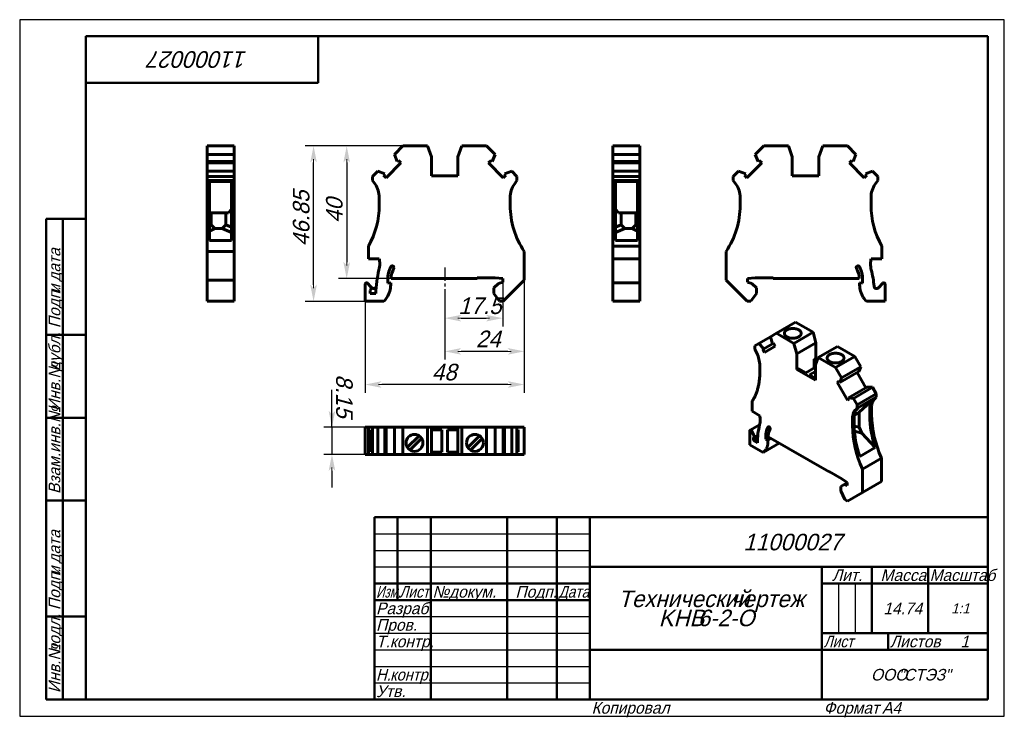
# Model space of a CAD drawing. Header units: millimetres. Extents: x 0 to 297, y 0 to 210.
import ezdxf

# ---------------------------------------------------------------- set-up
doc = ezdxf.new("R2010")
doc.units = ezdxf.units.MM
doc.linetypes.add('CENTER_per1_scale0.127559', pattern=[6.48, 4.05, -0.81, 0.81, -0.81])
doc.styles.add('TextStyle_1', font='T-FLEX Type A.TTF', dxfattribs={"oblique": 15, "height": 5})
doc.styles.add('TextStyle_2', font='T-FLEX Type A.TTF', dxfattribs={"oblique": 15, "height": 3.5})
doc.styles.add('TextStyle_3', font='T-FLEX Type A.TTF', dxfattribs={"width": 0.744064, "oblique": 15, "height": 3.5})
doc.styles.add('TextStyle_4', font='T-FLEX Type A.TTF', dxfattribs={"width": 0.883061, "oblique": 15, "height": 3.5})
doc.styles.add('TextStyle_5', font='T-FLEX Type A.TTF', dxfattribs={"width": 0.94413, "oblique": 15, "height": 3.5})
doc.styles.add('TextStyle_6', font='T-FLEX Type A.TTF', dxfattribs={"width": 0.98844, "oblique": 15, "height": 3.5})
doc.styles.add('TextStyle_7', font='T-FLEX Type A.TTF', dxfattribs={"oblique": 15, "height": 5})
doc.styles.add('TextStyle_8', font='T-FLEX Type A.TTF', dxfattribs={"oblique": 15, "height": 3})
doc.styles.add('TextStyle_9', font='T-FLEX Type A.TTF', dxfattribs={"oblique": 15, "height": 3.5})
doc.dimstyles.new('DIM_ST_1', dxfattribs={"dimtxt": 5, "dimasz": 5, "dimexe": 2.5, "dimexo": 0, "dimtad": 1, "dimrnd": 0.01, "dimdsep": 46, "dimtxsty": 'TextStyle_1', "dimblk": 'Arrow_3_C7_Status', "dimcen": 0.09, "dimclrd": 7, "dimclre": 7, "dimclrt": 7, "dimazin": 0, "dimtfac": 1, "dimtdec": 0, "dimtmove": 0, "dimatfit": 0, "dimldrblk": 'NONE', "dimfxl": 1, "dimtvp": 1, "dimtolj": 1, "dimarcsym": 0})
doc.dimstyles.new('DIM_ST_2', dxfattribs={"dimtxt": 5, "dimasz": 5, "dimexe": 2.5, "dimexo": 0, "dimtad": 1, "dimrnd": 0.01, "dimdsep": 46, "dimtxsty": 'TextStyle_1', "dimblk": 'Arrow_3_C7_Status', "dimcen": 0.09, "dimclrd": 7, "dimclre": 7, "dimclrt": 7, "dimazin": 0, "dimtfac": 1, "dimtdec": 0, "dimtmove": 0, "dimatfit": 0, "dimldrblk": 'NONE', "dimfxl": 1, "dimtvp": 1, "dimtolj": 1, "dimarcsym": 0})

# ---------------------------------------------------------------- blocks, each defined once
blk = doc.blocks.new('Arrow_3_C7_Status')
at = {"color": 7, "linetype": 'Continuous', "lineweight": 0}
blk.add_line((-1, 0), (-0.8, 0), dxfattribs=at)
at = {"color": 7}
blk.add_solid([(-1, -0.2), (0, 0), (-0.8, 0), (-1, 0.2)], dxfattribs=at)
blk = doc.blocks.new('*D5')
at = {"color": 7, "lineweight": -2}
for p, q in [((152.2, 131.48), (152.2, 97.5)), ((104.2, 125.08), (104.2, 97.5)), ((147.2, 100), (109.2, 100))]:
    blk.add_line(p, q, dxfattribs=at)
at = {"layer": 'Defpoints', "color": 0}
for p in [(152.2, 131.48), (104.2, 125.08), (104.2, 100)]:
    blk.add_point(p, dxfattribs=at)
at = {"color": 7, "lineweight": -2, "xscale": 5, "yscale": 5, "zscale": 5, "rotation": 180}
blk.add_blockref('Arrow_3_C7_Status', (104.2, 100), dxfattribs=at)
at = {"color": 7, "lineweight": -2, "xscale": 5, "yscale": 5, "zscale": 5}
blk.add_blockref('Arrow_3_C7_Status', (152.2, 100), dxfattribs=at)
blk = doc.blocks.new('_None')
blk = doc.blocks.new('*D6')
at = {"color": 7, "lineweight": -2}
for p, q in [((115.6, 171.94), (96.14, 171.94)), ((98.64, 166.94), (98.64, 136.93)), ((112.01, 131.93), (96.14, 131.93))]:
    blk.add_line(p, q, dxfattribs=at)
at = {"layer": 'Defpoints', "color": 0}
for p in [(115.6, 171.94), (98.64, 131.93), (112.01, 131.93)]:
    blk.add_point(p, dxfattribs=at)
at = {"color": 7, "lineweight": -2, "xscale": 5, "yscale": 5, "zscale": 5}
for p, rotation in [((98.64, 171.94), 90), ((98.64, 131.93), 270)]:
    blk.add_blockref('Arrow_3_C7_Status', p, dxfattribs=dict(at, rotation=rotation))
blk = doc.blocks.new('*D7')
at = {"color": 7, "lineweight": -2}
for p, q in [((152.2, 131.48), (152.2, 107.5)), ((128.2, 128.79), (128.2, 107.5)), ((147.2, 110), (133.2, 110))]:
    blk.add_line(p, q, dxfattribs=at)
at = {"layer": 'Defpoints', "color": 0}
for p in [(152.2, 131.48), (128.2, 128.79), (128.2, 110)]:
    blk.add_point(p, dxfattribs=at)
at = {"color": 7, "lineweight": -2, "xscale": 5, "yscale": 5, "zscale": 5, "rotation": 180}
blk.add_blockref('Arrow_3_C7_Status', (128.2, 110), dxfattribs=at)
at = {"color": 7, "lineweight": -2, "xscale": 5, "yscale": 5, "zscale": 5}
blk.add_blockref('Arrow_3_C7_Status', (152.2, 110), dxfattribs=at)
blk = doc.blocks.new('*D8')
at = {"color": 7, "lineweight": -2}
for p, q in [((115.6, 171.94), (86.14, 171.94)), ((88.64, 130.08), (88.64, 166.94)), ((104.2, 125.08), (86.14, 125.08))]:
    blk.add_line(p, q, dxfattribs=at)
at = {"layer": 'Defpoints', "color": 0}
for p in [(88.64, 171.94), (115.6, 171.94), (104.2, 125.08)]:
    blk.add_point(p, dxfattribs=at)
at = {"color": 7, "lineweight": -2, "xscale": 5, "yscale": 5, "zscale": 5}
for p, rotation in [((88.64, 171.94), 90), ((88.64, 125.08), 270)]:
    blk.add_blockref('Arrow_3_C7_Status', p, dxfattribs=dict(at, rotation=rotation))
blk = doc.blocks.new('*D9')
at = {"color": 7, "lineweight": -2}
for p, q in [((145.7, 130.83), (145.7, 117.5)), ((128.2, 128.79), (128.2, 117.5)), ((133.2, 120), (140.7, 120))]:
    blk.add_line(p, q, dxfattribs=at)
at = {"layer": 'Defpoints', "color": 0}
for p in [(145.7, 130.83), (128.2, 128.79), (145.7, 120)]:
    blk.add_point(p, dxfattribs=at)
at = {"color": 7, "lineweight": -2, "xscale": 5, "yscale": 5, "zscale": 5, "rotation": 180}
blk.add_blockref('Arrow_3_C7_Status', (128.2, 120), dxfattribs=at)
at = {"color": 7, "lineweight": -2, "xscale": 5, "yscale": 5, "zscale": 5}
blk.add_blockref('Arrow_3_C7_Status', (145.7, 120), dxfattribs=at)
blk = doc.blocks.new('*D10')
at = {"color": 7, "lineweight": -2}
for p, q in [((94.2, 87.09), (94.2, 98.4)), ((94.2, 92.09), (94.2, 97.09)), ((104.2, 87.09), (91.7, 87.09)), ((94.2, 87.09), (94.2, 78.94)), ((104.2, 78.94), (91.7, 78.94)), ((94.2, 73.94), (94.2, 68.94))]:
    blk.add_line(p, q, dxfattribs=at)
at = {"layer": 'Defpoints', "color": 0}
for p in [(104.2, 87.09), (94.2, 78.94), (104.2, 78.94)]:
    blk.add_point(p, dxfattribs=at)
at = {"color": 7, "lineweight": -2, "xscale": 5, "yscale": 5, "zscale": 5}
for p, rotation in [((94.2, 87.09), 269.9999999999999), ((94.2, 78.94), 89.9999999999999)]:
    blk.add_blockref('Arrow_3_C7_Status', p, dxfattribs=dict(at, rotation=rotation))
blk = doc.blocks.new('_FR1Страница_1')
at = {"color": 7, "linetype": 'Continuous', "lineweight": 25}
for p, q in [((0, 210), (0, 0)), ((297, 210), (0, 210)), ((297, 0), (297, 210)), ((107, 55), (172, 55)), ((107, 50), (172, 50)), ((107, 45), (172, 45)), ((247, 40), (247, 25)), ((252, 40), (252, 25)), ((107, 30), (172, 30)), ((107, 25), (172, 25)), ((107, 20), (172, 20)), ((242, 20), (292, 20)), ((262, 20), (262, 20)), ((107, 15), (172, 15)), ((107, 10), (172, 10)), ((0, 0), (297, 0))]:
    blk.add_line(p, q, dxfattribs=at)
at = {"color": 7, "linetype": 'Continuous', "lineweight": 50}
for p, q in [((20, 5), (20, 205)), ((20, 205), (292, 205)), ((90, 191), (90, 205)), ((292, 205), (292, 5)), ((20, 191), (90, 191)), ((8, 5), (8, 150)), ((8, 150), (20, 150)), ((13, 150), (13, 5)), ((8, 115), (20, 115)), ((8, 90), (20, 90)), ((20, 65), (8, 65)), ((107, 5), (107, 60)), ((107, 60), (292, 60)), ((114, 60), (114, 35)), ((124, 60), (124, 5)), ((147, 60), (147, 5)), ((162, 60), (162, 5)), ((172, 60), (172, 5)), ((172, 45), (292, 45)), ((242, 45), (242, 5)), ((257, 45), (257, 25)), ((274, 45), (274, 25)), ((107, 40), (172, 40)), ((242, 40), (292, 40)), ((107, 35), (172, 35)), ((8, 30), (20, 30)), ((242, 25), (292, 25)), ((262, 25), (262, 20)), ((172, 20), (292, 20)), ((20, 5), (8, 5)), ((292, 5), (20, 5))]:
    blk.add_line(p, q, dxfattribs=at)
at = {"color": 7, "oblique": 15}
for s, height, rotation, style, p in [('11000027', 5, 180, 'TextStyle_7', (68.7, 200.5)), ('дата', 3.5, 90, 'TextStyle_2', (12.25, 131.01)), ('Подп.', 3.5, 90, 'TextStyle_2', (12.25, 117)), ('и', 3.5, 90, 'TextStyle_2', (12.25, 127.51)), ('дубл.', 3.5, 90, 'TextStyle_2', (12.25, 104.01)), ('Инв.№', 3.5, 90, 'TextStyle_2', (12.25, 92)), ('Взам.инв.№', 3.5, 90, 'TextStyle_2', (12.25, 67)), ('дата', 3.5, 90, 'TextStyle_2', (12.25, 46.01)), ('Подп.', 3.5, 90, 'TextStyle_2', (12.25, 32)), ('и', 3.5, 90, 'TextStyle_2', (12.25, 42.51)), ('подл.', 3.5, 90, 'TextStyle_2', (12.25, 19.01)), ('Инв.№', 3.5, 90, 'TextStyle_2', (12.25, 7))]:
    blk.add_text(s, height=height, rotation=rotation, dxfattribs=dict(at, style=style)).set_placement(p)
for s, height, style, p in [('11000027', 5, 'TextStyle_7', (218.3, 50)), ('Лит.', 3.5, 'TextStyle_2', (245.03, 40.76)), ('Масса', 3.5, 'TextStyle_2', (259.65, 40.76)), ('№', 3.5, 'TextStyle_2', (124.5, 35.75)), ('Подп.', 3.5, 'TextStyle_2', (149.53, 35.75)), ('докум.', 3.5, 'TextStyle_2', (129.5, 35.75)), ('Технический', 5, 'TextStyle_7', (180.55, 32.88)), ('чертеж', 5, 'TextStyle_7', (214.51, 32.88)), ('Разраб.', 3.5, 'TextStyle_2', (107.5, 30.75)), ('14.74', 3.5, 'TextStyle_2', (260.53, 30.75)), ('1:1', 3, 'TextStyle_8', (280.99, 31)), ('KHB', 5, 'TextStyle_7', (192.75, 27.12)), ('6-2-О', 5, 'TextStyle_7', (204.54, 27.12)), ('Пров.', 3.5, 'TextStyle_2', (107.5, 25.75)), ('Т.контр.', 3.5, 'TextStyle_2', (107.5, 20.75)), ('Листов', 3.5, 'TextStyle_2', (262.5, 20.75)), ('1', 3.5, 'TextStyle_9', (283.78, 20.75)), ('ООО', 3.5, 'TextStyle_2', (256.78, 10.75)), ('"СТЭЗ"', 3.5, 'TextStyle_2', (265.03, 10.75)), ('Утв.', 3.5, 'TextStyle_2', (107.5, 5.75)), ('Копировал', 3.5, 'TextStyle_2', (172.5, 0.75)), ('Формат', 3.5, 'TextStyle_2', (242.5, 0.75)), ('A4', 3.5, 'TextStyle_2', (260.12, 0.75))]:
    blk.add_text(s, height=height, dxfattribs=dict(at, style=style)).set_placement(p)
for s, style, width, p in [('Масштаб', 'TextStyle_6', 0.98844, (274.5, 40.76)), ('Изм.', 'TextStyle_3', 0.744064, (107.5, 35.75)), ('Лист', 'TextStyle_4', 0.883061, (114.5, 35.75)), ('Дата', 'TextStyle_4', 0.883061, (162.5, 35.75)), ('Лист', 'TextStyle_4', 0.883061, (242.5, 20.75)), ('Н.', 'TextStyle_5', 0.94413, (107.5, 10.75)), ('контр.', 'TextStyle_5', 0.94413, (111.75, 10.75))]:
    blk.add_text(s, height=3.5, dxfattribs=dict(at, style=style, width=width)).set_placement(p)
blk = doc.blocks.new('Страница_1')
at = {"color": 7, "linetype": 'Continuous', "lineweight": 60}
for p, q in [((56.506, 171.935), (56.506, 169.361)), ((64.656, 171.935), (56.506, 171.935)), ((56.506, 169.361), (56.506, 167.218)), ((64.656, 169.361), (56.506, 169.361)), ((64.656, 171.935), (64.656, 169.361)), ((64.656, 169.361), (64.656, 167.218)), ((113.028, 169.361), (115.602, 171.935)), ((113.863, 167.218), (113.028, 169.361)), ((115.602, 171.935), (123.002, 171.935)), ((124.202, 168.638), (123.002, 171.935)), ((132.202, 168.638), (133.402, 171.935)), ((133.402, 171.935), (140.802, 171.935)), ((140.802, 171.935), (143.376, 169.361)), ((143.376, 169.361), (142.542, 167.218)), ((178.953, 171.935), (187.103, 171.935)), ((178.953, 169.361), (178.953, 171.935)), ((178.953, 169.361), (187.103, 169.361)), ((178.953, 167.218), (178.953, 169.361)), ((187.103, 169.361), (187.103, 171.935)), ((187.103, 167.218), (187.103, 169.361)), ((224.455, 171.935), (221.881, 169.361)), ((221.881, 169.361), (222.715, 167.218)), ((231.855, 171.935), (224.455, 171.935)), ((233.055, 168.638), (231.855, 171.935)), ((241.055, 168.638), (242.255, 171.935)), ((249.655, 171.935), (242.255, 171.935)), ((252.229, 169.361), (249.655, 171.935)), ((251.395, 167.218), (252.229, 169.361)), ((64.656, 167.218), (56.506, 167.218)), ((56.506, 167.216), (56.506, 166.835)), ((56.506, 166.835), (64.656, 166.835)), ((56.506, 166.835), (56.506, 164.329)), ((64.656, 167.216), (64.656, 166.835)), ((64.656, 166.835), (64.656, 164.329)), ((110.52, 162.363), (114.992, 166.835)), ((114.236, 167.592), (113.863, 167.218)), ((114.992, 166.835), (114.236, 167.592)), ((124.202, 162.935), (124.202, 168.638)), ((132.202, 162.935), (132.202, 168.638)), ((142.169, 167.592), (141.412, 166.835)), ((141.412, 166.835), (145.885, 162.363)), ((142.542, 167.218), (142.169, 167.592)), ((178.953, 167.218), (187.103, 167.218)), ((178.953, 166.835), (178.953, 167.216)), ((187.103, 166.835), (178.953, 166.835)), ((178.953, 164.329), (178.953, 166.835)), ((187.103, 166.835), (187.103, 167.216)), ((187.103, 164.329), (187.103, 166.835)), ((223.845, 166.835), (219.373, 162.363)), ((222.715, 167.218), (223.089, 167.592)), ((223.089, 167.592), (223.845, 166.835)), ((233.055, 162.935), (233.055, 168.638)), ((241.055, 162.935), (241.055, 168.638)), ((250.265, 166.835), (251.021, 167.592)), ((254.737, 162.363), (250.265, 166.835)), ((251.021, 167.592), (251.395, 167.218)), ((56.506, 164.327), (56.506, 162.735)), ((64.656, 164.327), (56.506, 164.327)), ((64.656, 164.327), (64.656, 162.735)), ((106.402, 162.735), (107.994, 164.327)), ((107.994, 164.327), (110.137, 163.492)), ((110.137, 163.492), (109.763, 163.119)), ((146.268, 163.492), (148.411, 164.327)), ((146.641, 163.119), (146.268, 163.492)), ((148.411, 164.327), (150.002, 162.735)), ((178.953, 164.327), (187.103, 164.327)), ((178.953, 162.735), (178.953, 164.327)), ((187.103, 162.735), (187.103, 164.327)), ((216.847, 164.327), (215.255, 162.735)), ((218.989, 163.492), (216.847, 164.327)), ((218.616, 163.119), (218.989, 163.492)), ((257.263, 164.327), (255.121, 163.492)), ((255.121, 163.492), (255.494, 163.119)), ((258.855, 162.735), (257.263, 164.327)), ((56.506, 162.735), (56.506, 161.535)), ((56.506, 162.735), (64.656, 162.735)), ((64.656, 161.535), (56.506, 161.535)), ((56.506, 160.415), (56.506, 161.535)), ((56.506, 160.415), (56.506, 156.4)), ((63.906, 161.257), (57.256, 161.257)), ((57.256, 160.415), (57.256, 161.257)), ((57.256, 160.415), (57.256, 156.4)), ((63.906, 160.415), (63.906, 161.257)), ((63.906, 160.415), (63.906, 156.4)), ((64.656, 162.735), (64.656, 161.535)), ((64.656, 160.415), (64.656, 161.535)), ((64.656, 160.415), (64.656, 156.4)), ((106.402, 162.735), (106.402, 161.535)), ((107.186, 160.415), (106.402, 161.535)), ((109.763, 163.119), (110.52, 162.363)), ((124.202, 162.935), (132.202, 162.935)), ((145.885, 162.363), (146.641, 163.119)), ((149.218, 160.415), (150.002, 161.535)), ((150.002, 162.735), (150.002, 161.535)), ((187.103, 162.735), (178.953, 162.735)), ((178.953, 162.735), (178.953, 161.535)), ((178.953, 161.535), (187.103, 161.535)), ((178.953, 160.415), (178.953, 161.535)), ((178.953, 160.415), (178.953, 156.4)), ((179.703, 161.257), (186.353, 161.257)), ((179.703, 160.415), (179.703, 161.257)), ((179.703, 160.415), (179.703, 156.4)), ((186.353, 160.415), (186.353, 161.257)), ((186.353, 160.415), (186.353, 156.4)), ((187.103, 162.735), (187.103, 161.535)), ((187.103, 160.415), (187.103, 161.535)), ((187.103, 160.415), (187.103, 156.4)), ((215.255, 162.735), (215.255, 161.535)), ((216.039, 160.415), (215.255, 161.535)), ((219.373, 162.363), (218.616, 163.119)), ((241.055, 162.935), (233.055, 162.935)), ((255.494, 163.119), (254.737, 162.363)), ((258.071, 160.415), (258.855, 161.535)), ((258.855, 162.735), (258.855, 161.535)), ((56.506, 154.035), (56.506, 156.4)), ((57.256, 154.035), (57.256, 156.4)), ((63.906, 154.035), (63.906, 156.4)), ((64.656, 156.4), (64.656, 154.035)), ((108.452, 154.035), (108.452, 156.4)), ((147.952, 154.035), (147.952, 156.4)), ((178.953, 156.4), (178.953, 154.035)), ((179.703, 154.035), (179.703, 156.4)), ((186.353, 154.035), (186.353, 156.4)), ((187.103, 154.035), (187.103, 156.4)), ((217.305, 156.4), (217.305, 154.035)), ((256.805, 156.4), (256.805, 154.035)), ((56.506, 154.035), (56.506, 140.091)), ((57.256, 154.035), (57.256, 143.435)), ((57.256, 151.88), (57.356, 151.751)), ((57.356, 151.751), (62.956, 151.751)), ((57.756, 151.751), (57.756, 148.185)), ((62.156, 148.185), (62.156, 151.751)), ((62.956, 151.751), (63.906, 152.979)), ((63.906, 154.035), (63.906, 143.435)), ((64.656, 154.035), (64.656, 140.091)), ((178.953, 154.035), (178.953, 141.709)), ((179.703, 154.035), (179.703, 143.435)), ((180.653, 151.751), (179.703, 152.979)), ((186.253, 151.751), (180.653, 151.751)), ((181.453, 148.185), (181.453, 151.751)), ((185.853, 151.751), (185.853, 148.185)), ((186.353, 151.88), (186.253, 151.751)), ((186.353, 154.035), (186.353, 143.435)), ((187.103, 154.035), (187.103, 141.709)), ((57.256, 148.105), (57.756, 148.185)), ((57.256, 146.285), (58.856, 147.085)), ((57.756, 148.185), (58.856, 147.085)), ((61.056, 147.085), (58.856, 147.085)), ((61.056, 147.085), (62.156, 148.185)), ((63.906, 145.875), (61.056, 147.085)), ((62.156, 148.185), (63.906, 147.46)), ((181.453, 148.185), (179.703, 147.46)), ((179.703, 145.875), (182.553, 147.085)), ((182.553, 147.085), (181.453, 148.185)), ((182.553, 147.085), (184.753, 147.085)), ((185.853, 148.185), (184.753, 147.085)), ((186.353, 146.285), (184.753, 147.085)), ((186.353, 148.105), (185.853, 148.185)), ((63.906, 143.435), (57.256, 143.435)), ((186.353, 143.435), (179.703, 143.435)), ((64.656, 140.091), (56.506, 140.091)), ((56.506, 140.091), (56.506, 131.485)), ((64.656, 140.091), (64.656, 131.485)), ((105.202, 141.709), (105.202, 137.935)), ((152.202, 140.091), (152.202, 131.485)), ((178.953, 141.709), (178.953, 137.935)), ((187.103, 141.709), (178.953, 141.709)), ((187.103, 141.709), (187.103, 137.935)), ((213.055, 140.091), (213.055, 131.485)), ((260.055, 141.709), (260.055, 137.935)), ((105.202, 137.935), (108.446, 137.935)), ((178.953, 137.935), (187.103, 137.935)), ((178.953, 136.41), (178.953, 137.935)), ((187.103, 136.41), (187.103, 137.935)), ((260.055, 137.935), (256.812, 137.935)), ((178.953, 134.577), (178.953, 136.41)), ((178.953, 134.577), (178.953, 130.644)), ((187.103, 134.577), (187.103, 136.41)), ((187.103, 134.577), (187.103, 130.644)), ((64.656, 131.485), (56.506, 131.485)), ((56.506, 131.485), (56.506, 125.085)), ((64.656, 131.485), (64.656, 125.085)), ((111.002, 130.556), (111.002, 131.635)), ((138.002, 131.935), (112.008, 131.935)), ((138.002, 131.935), (138.002, 132.135)), ((143.416, 132.135), (138.002, 132.135)), ((145.702, 131.935), (143.416, 132.135)), ((144.405, 130.487), (145.702, 130.835)), ((145.702, 130.835), (145.702, 131.935)), ((152.202, 131.485), (145.802, 125.085)), ((213.055, 131.485), (219.455, 125.085)), ((219.555, 131.935), (221.841, 132.135)), ((219.555, 130.835), (219.555, 131.935)), ((220.853, 130.487), (219.555, 130.835)), ((221.841, 132.135), (227.255, 132.135)), ((227.255, 131.935), (227.255, 132.135)), ((227.255, 131.935), (253.249, 131.935)), ((254.255, 130.556), (254.255, 131.635)), ((104.202, 130.242), (104.202, 125.085)), ((105.739, 129.671), (104.885, 130.525)), ((105.702, 127.435), (105.702, 128.364)), ((106.255, 129.155), (105.739, 129.671)), ((111.902, 130.635), (111.002, 130.556)), ((111.902, 130.079), (111.902, 130.635)), ((144.405, 130.487), (143.052, 129.135)), ((143.052, 127.485), (143.052, 129.135)), ((187.103, 130.642), (178.953, 130.642)), ((178.953, 130.642), (178.953, 130.242)), ((178.953, 130.242), (178.953, 125.085)), ((187.103, 130.642), (187.103, 130.242)), ((187.103, 130.242), (187.103, 125.085)), ((220.853, 130.487), (222.205, 129.135)), ((222.205, 127.485), (222.205, 129.135)), ((253.355, 130.635), (254.255, 130.556)), ((253.355, 130.079), (253.355, 130.635)), ((259.003, 129.155), (260.372, 130.525)), ((261.055, 130.242), (261.055, 125.085)), ((64.656, 125.085), (56.506, 125.085)), ((109.868, 125.085), (104.202, 125.085)), ((107.41, 127.435), (105.702, 127.435)), ((144.733, 125.085), (143.052, 127.485)), ((145.802, 125.085), (144.733, 125.085)), ((178.953, 125.085), (187.103, 125.085)), ((219.455, 125.085), (220.524, 125.085)), ((220.524, 125.085), (222.205, 127.485)), ((255.389, 125.085), (261.055, 125.085)), ((234.064, 118.76), (228.301, 115.433)), ((234.064, 118.76), (239.296, 115.739)), ((226.479, 114.381), (222.921, 112.327)), ((226.481, 114.382), (228.301, 115.433)), ((227.071, 112.292), (226.481, 114.382)), ((228.301, 115.433), (233.534, 112.412)), ((239.296, 115.739), (233.534, 112.412)), ((240.145, 112.558), (239.296, 115.739)), ((221.796, 111.677), (222.921, 112.327)), ((221.796, 111.677), (221.796, 110.698)), ((222.35, 109.463), (221.796, 110.698)), ((222.921, 112.327), (224.436, 110.771)), ((224.436, 110.771), (224.172, 110.619)), ((224.172, 110.619), (224.707, 109.692)), ((227.069, 112.291), (224.436, 110.771)), ((224.707, 109.692), (227.87, 111.518)), ((227.335, 112.445), (227.071, 112.292)), ((227.87, 111.518), (227.335, 112.445)), ((234.382, 109.23), (233.534, 112.412)), ((240.145, 112.558), (234.382, 109.23)), ((240.145, 107.901), (240.145, 112.558)), ((246.65, 111.494), (240.887, 108.166)), ((246.65, 111.494), (251.883, 108.473)), ((234.382, 104.574), (234.382, 109.23)), ((239.615, 107.595), (240.145, 107.901)), ((239.615, 107.595), (239.615, 105.023)), ((240.476, 107.098), (239.615, 107.595)), ((240.039, 105.964), (240.887, 108.166)), ((240.145, 107.901), (240.669, 107.599)), ((240.887, 108.166), (246.12, 105.145)), ((251.883, 108.473), (246.12, 105.145)), ((251.883, 108.473), (253.703, 105.32)), ((223.245, 103.737), (223.245, 105.668)), ((234.382, 104.574), (234.859, 104.849)), ((234.382, 104.574), (240.039, 101.308)), ((234.859, 104.849), (237.087, 103.563)), ((237.087, 103.563), (240.039, 105.268)), ((240.039, 101.308), (240.039, 105.964)), ((246.12, 105.145), (247.94, 101.993)), ((253.703, 105.32), (247.94, 101.993)), ((253.703, 105.32), (253.113, 103.911)), ((240.039, 103.892), (238.279, 102.875)), ((238.279, 102.875), (240.039, 101.859)), ((247.086, 101.041), (246.551, 100.732)), ((247.35, 100.584), (247.086, 101.041)), ((253.113, 103.911), (247.35, 100.584)), ((247.94, 101.993), (247.35, 100.584)), ((252.578, 103.602), (255.213, 99.039)), ((246.551, 100.732), (249.714, 95.255)), ((255.748, 99.348), (249.985, 96.021)), ((257.263, 99.154), (251.5, 95.827)), ((255.748, 99.348), (257.263, 99.154)), ((257.263, 99.154), (258.388, 97.205)), ((249.714, 95.255), (250.249, 95.564)), ((250.249, 95.564), (249.985, 96.021)), ((249.985, 96.021), (251.5, 95.827)), ((251.5, 95.827), (252.625, 93.878)), ((252.625, 93.878), (258.388, 97.205)), ((258.388, 96.225), (252.625, 92.898)), ((257.721, 95.772), (253.018, 93.057)), ((253.191, 91.627), (257.721, 95.772)), ((257.304, 95.325), (257.721, 95.772)), ((257.834, 95.631), (258.388, 96.225)), ((258.388, 97.205), (258.388, 96.225)), ((220.947, 94.999), (220.947, 91.918)), ((252.071, 92.304), (252.625, 92.898)), ((252.601, 92.61), (253.018, 93.057)), ((252.625, 93.878), (252.625, 92.898)), ((256.408, 90.632), (256.408, 92.563)), ((256.939, 92.87), (256.939, 90.938)), ((220.947, 91.918), (223.24, 90.594)), ((251.176, 87.611), (251.176, 89.542)), ((251.706, 87.917), (251.706, 89.849)), ((251.749, 90.568), (251.847, 90.625)), ((251.847, 90.625), (253.191, 91.627)), ((253.191, 91.627), (253.191, 87.121)), ((104.202, 78.94), (104.202, 87.09)), ((104.885, 87.09), (104.202, 87.09)), ((105.2, 87.09), (104.885, 87.09)), ((105.202, 78.94), (105.202, 87.09)), ((106.4, 87.09), (105.202, 87.09)), ((106.402, 86.34), (106.094, 86.34)), ((106.094, 79.69), (106.094, 86.34)), ((106.402, 87.09), (107.994, 87.09)), ((106.402, 78.94), (106.402, 87.09)), ((107.994, 87.09), (110.137, 87.09)), ((107.994, 87.09), (107.994, 78.94)), ((110.137, 87.09), (110.137, 78.94)), ((110.139, 87.09), (110.52, 87.09)), ((110.52, 87.09), (113.026, 87.09)), ((110.52, 78.94), (110.52, 87.09)), ((113.028, 87.09), (113.028, 78.94)), ((113.028, 87.09), (115.602, 87.09)), ((115.602, 87.09), (115.602, 78.94)), ((115.602, 87.09), (123.002, 87.09)), ((124.202, 87.09), (123.002, 87.09)), ((123.002, 87.09), (123.002, 78.94)), ((124.202, 87.09), (132.202, 87.09)), ((124.202, 87.09), (124.202, 78.94)), ((127.352, 86.34), (124.202, 86.34)), ((127.352, 79.615), (127.352, 86.34)), ((132.202, 86.34), (129.038, 86.34)), ((129.038, 86.34), (129.038, 79.615)), ((132.202, 87.09), (133.402, 87.09)), ((132.202, 87.09), (132.202, 78.94)), ((133.402, 87.09), (133.402, 78.94)), ((133.402, 87.09), (140.802, 87.09)), ((140.802, 87.09), (143.376, 87.09)), ((140.802, 87.09), (140.802, 78.94)), ((143.376, 87.09), (143.376, 78.94)), ((143.378, 87.09), (145.885, 87.09)), ((145.885, 87.09), (146.266, 87.09)), ((145.885, 78.94), (145.885, 87.09)), ((146.268, 87.09), (148.411, 87.09)), ((146.268, 87.09), (146.268, 78.94)), ((148.411, 87.09), (150.002, 87.09)), ((148.411, 87.09), (148.411, 78.94)), ((150.002, 78.94), (150.002, 87.09)), ((150.002, 86.34), (150.311, 86.34)), ((150.004, 87.09), (152.202, 87.09)), ((150.311, 86.34), (150.311, 79.69)), ((152.202, 87.09), (152.202, 78.94)), ((223.191, 87.884), (220.323, 86.228)), ((251.711, 87.475), (253.191, 87.121)), ((253.191, 87.121), (253.984, 85.369)), ((116.928, 81.018), (120.449, 84.539)), ((121.227, 83.761), (117.706, 80.24)), ((135.178, 81.018), (138.699, 84.539)), ((139.477, 83.761), (135.956, 80.24)), ((220.24, 86.045), (220.24, 81.834)), ((221.326, 84.952), (220.723, 85.997)), ((221.301, 83.141), (221.301, 83.899)), ((221.301, 83.141), (222.572, 83.875)), ((221.326, 83.913), (222.64, 84.671)), ((225.048, 83.526), (225.048, 84.406)), ((225.048, 83.526), (226.023, 84.088)), ((225.685, 83.222), (225.048, 83.526)), ((226.604, 83.753), (225.685, 83.222)), ((225.685, 82.768), (225.685, 83.222)), ((244.14, 73.629), (225.76, 84.241)), ((253.984, 85.369), (251.789, 85.91)), ((258.076, 81.014), (253.984, 85.369)), ((224.246, 79.521), (220.24, 81.834)), ((222.508, 82.444), (221.301, 83.141)), ((229.09, 82.318), (224.246, 79.521)), ((258.076, 81.014), (253.374, 78.3)), ((104.885, 78.94), (104.202, 78.94)), ((105.2, 78.94), (104.885, 78.94)), ((106.4, 78.94), (105.202, 78.94)), ((106.402, 79.69), (106.094, 79.69)), ((106.402, 78.94), (107.994, 78.94)), ((107.994, 78.94), (110.137, 78.94)), ((110.139, 78.94), (110.52, 78.94)), ((110.52, 78.94), (113.026, 78.94)), ((113.028, 78.94), (115.602, 78.94)), ((115.602, 78.94), (123.002, 78.94)), ((124.202, 78.94), (123.002, 78.94)), ((124.202, 79.615), (127.352, 79.615)), ((124.202, 78.94), (132.202, 78.94)), ((129.038, 79.615), (132.202, 79.615)), ((132.202, 78.94), (133.402, 78.94)), ((133.402, 78.94), (140.802, 78.94)), ((140.802, 78.94), (143.376, 78.94)), ((143.378, 78.94), (145.885, 78.94)), ((145.885, 78.94), (146.266, 78.94)), ((146.268, 78.94), (148.411, 78.94)), ((148.411, 78.94), (150.002, 78.94)), ((150.002, 79.69), (150.311, 79.69)), ((150.004, 78.94), (152.202, 78.94)), ((259.944, 77.818), (254.181, 74.491)), ((259.944, 77.818), (259.944, 70.791)), ((254.181, 74.491), (254.181, 67.464)), ((244.14, 73.629), (244.14, 73.792)), ((247.968, 71.582), (244.14, 73.792)), ((244.14, 73.629), (244.282, 73.71)), ((249.585, 70.485), (247.968, 71.582)), ((248.667, 69.833), (247.711, 69.281)), ((247.711, 67.934), (247.711, 69.281)), ((249.585, 70.363), (248.667, 69.833)), ((248.667, 69.833), (249.585, 69.587)), ((249.585, 69.587), (249.585, 70.485)), ((259.944, 70.791), (254.181, 67.464)), ((248.899, 65.288), (247.711, 67.934)), ((254.181, 67.464), (249.656, 64.851)), ((249.656, 64.851), (248.899, 65.288))]:
    blk.add_line(p, q, dxfattribs=at)
at = {"color": 7, "linetype": 'CENTER_per1_scale0.127559', "lineweight": 25}
blk.add_line((128.202, 135.27), (128.202, 128.79), dxfattribs=at)
blk.add_line((128.202, 135.27), (128.202, 128.79), dxfattribs=at)
at = {"color": 7, "lineweight": 60, "flags": 128}
for points in [[(235.001, 114.382), (234.91, 114.332), (234.815, 114.285), (234.717, 114.241), (234.614, 114.199), (234.509, 114.16), (234.4, 114.125), (234.288, 114.092), (234.174, 114.063), (234.057, 114.037), (233.938, 114.014), (233.817, 113.995), (233.695, 113.979), (233.572, 113.967), (233.448, 113.958), (233.323, 113.953), (233.198, 113.951), (233.073, 113.953), (232.948, 113.958), (232.824, 113.967), (232.7, 113.979), (232.578, 113.995), (232.457, 114.014), (232.339, 114.037), (232.222, 114.063), (232.107, 114.092), (231.996, 114.125), (231.887, 114.16), (231.781, 114.199), (231.679, 114.241), (231.58, 114.285), (231.485, 114.332), (231.395, 114.382), (231.308, 114.434), (231.227, 114.489), (231.15, 114.546), (231.077, 114.605), (231.01, 114.666), (230.949, 114.729), (230.893, 114.794), (230.842, 114.86), (230.797, 114.927), (230.758, 114.996), (230.724, 115.065), (230.697, 115.136), (230.675, 115.207), (230.66, 115.279), (230.651, 115.351), (230.648, 115.423), (230.651, 115.495), (230.66, 115.567), (230.675, 115.639), (230.697, 115.71), (230.724, 115.781), (230.758, 115.85), (230.797, 115.919), (230.842, 115.986), (230.893, 116.053), (230.949, 116.117), (231.01, 116.18), (231.077, 116.241), (231.15, 116.3), (231.227, 116.357), (231.308, 116.412), (231.395, 116.464)], [(231.395, 116.464), (231.485, 116.514), (231.58, 116.561), (231.679, 116.606), (231.781, 116.647), (231.887, 116.686), (231.996, 116.721), (232.107, 116.754), (232.222, 116.783), (232.339, 116.809), (232.457, 116.832), (232.578, 116.851), (232.7, 116.867), (232.824, 116.879), (232.948, 116.888), (233.073, 116.894), (233.198, 116.895), (233.323, 116.894), (233.448, 116.888), (233.572, 116.879), (233.695, 116.867), (233.817, 116.851), (233.938, 116.832), (234.057, 116.809), (234.174, 116.783), (234.288, 116.754), (234.4, 116.721), (234.509, 116.686), (234.614, 116.647), (234.717, 116.606), (234.815, 116.561), (234.91, 116.514), (235.001, 116.464), (235.087, 116.412), (235.169, 116.357), (235.246, 116.3), (235.318, 116.241), (235.385, 116.18), (235.447, 116.117), (235.503, 116.053), (235.554, 115.986), (235.599, 115.919), (235.638, 115.85), (235.671, 115.781), (235.699, 115.71), (235.72, 115.639), (235.735, 115.567), (235.745, 115.495), (235.748, 115.423), (235.745, 115.351), (235.735, 115.279), (235.72, 115.207), (235.699, 115.136), (235.671, 115.065), (235.638, 114.996), (235.599, 114.927), (235.554, 114.86), (235.503, 114.794), (235.447, 114.729), (235.385, 114.666), (235.318, 114.605), (235.246, 114.546), (235.169, 114.489), (235.087, 114.434), (235.001, 114.382)], [(244.299, 109.014), (244.213, 108.961), (244.131, 108.906), (244.054, 108.85), (243.982, 108.79), (243.915, 108.729), (243.853, 108.667), (243.797, 108.602), (243.747, 108.536), (243.701, 108.469), (243.662, 108.4), (243.629, 108.33), (243.601, 108.26), (243.58, 108.189), (243.565, 108.117), (243.555, 108.045), (243.552, 107.973), (243.555, 107.9), (243.565, 107.828), (243.58, 107.756), (243.601, 107.685), (243.629, 107.615), (243.662, 107.545), (243.701, 107.477), (243.747, 107.409), (243.797, 107.343), (243.853, 107.279), (243.915, 107.216), (243.982, 107.155), (244.054, 107.096), (244.131, 107.039), (244.213, 106.984), (244.299, 106.931), (244.39, 106.882), (244.485, 106.834), (244.583, 106.79), (244.686, 106.748), (244.791, 106.71), (244.9, 106.674), (245.012, 106.642), (245.127, 106.612), (245.243, 106.586), (245.362, 106.564), (245.483, 106.544), (245.605, 106.529), (245.728, 106.516), (245.852, 106.507), (245.977, 106.502), (246.102, 106.5), (246.228, 106.502), (246.352, 106.507), (246.477, 106.516), (246.6, 106.529), (246.722, 106.544), (246.843, 106.564), (246.961, 106.586), (247.078, 106.612), (247.193, 106.642), (247.304, 106.674), (247.413, 106.71), (247.519, 106.748), (247.621, 106.79), (247.72, 106.834), (247.815, 106.882), (247.906, 106.931)], [(247.906, 106.931), (247.992, 106.984), (248.074, 107.039), (248.151, 107.096), (248.223, 107.155), (248.29, 107.216), (248.351, 107.279), (248.408, 107.343), (248.458, 107.409), (248.503, 107.477), (248.543, 107.545), (248.576, 107.615), (248.603, 107.685), (248.625, 107.756), (248.64, 107.828), (248.649, 107.9), (248.652, 107.973), (248.649, 108.045), (248.64, 108.117), (248.625, 108.189), (248.603, 108.26), (248.576, 108.33), (248.543, 108.4), (248.503, 108.469), (248.458, 108.536), (248.408, 108.602), (248.351, 108.667), (248.29, 108.729), (248.223, 108.79), (248.151, 108.85), (248.074, 108.906), (247.992, 108.961), (247.906, 109.014), (247.815, 109.063), (247.72, 109.111), (247.621, 109.155), (247.519, 109.197), (247.413, 109.235), (247.304, 109.271), (247.193, 109.303), (247.078, 109.333), (246.961, 109.359), (246.843, 109.381), (246.722, 109.401), (246.6, 109.416), (246.477, 109.429), (246.352, 109.438), (246.228, 109.443), (246.102, 109.445), (245.977, 109.443), (245.852, 109.438), (245.728, 109.429), (245.605, 109.416), (245.483, 109.401), (245.362, 109.381), (245.243, 109.359), (245.127, 109.333), (245.012, 109.303), (244.9, 109.271), (244.791, 109.235), (244.686, 109.197), (244.583, 109.155), (244.485, 109.111), (244.39, 109.063), (244.299, 109.014)], [(223.245, 103.737), (223.243, 103.408), (223.236, 103.082), (223.224, 102.759), (223.208, 102.439), (223.187, 102.122), (223.163, 101.813), (223.133, 101.508), (223.099, 101.206), (223.061, 100.906), (223.018, 100.605), (222.97, 100.306), (222.917, 100.012), (222.86, 99.721), (222.798, 99.433), (222.732, 99.15), (222.661, 98.87), (222.586, 98.595), (222.506, 98.324), (222.422, 98.057), (222.334, 97.794), (222.241, 97.535), (222.146, 97.286), (222.046, 97.04), (221.943, 96.799), (221.835, 96.562), (221.721, 96.324), (221.602, 96.092), (221.479, 95.863), (221.352, 95.64), (221.221, 95.422), (221.086, 95.208), (220.947, 94.999)], [(257.304, 95.325), (257.224, 95.236), (257.148, 95.142), (257.076, 95.044), (257.007, 94.942), (256.941, 94.836), (256.88, 94.725), (256.811, 94.589), (256.748, 94.448), (256.69, 94.301), (256.638, 94.15), (256.597, 94.017), (256.56, 93.881), (256.528, 93.741), (256.499, 93.598), (256.474, 93.452), (256.453, 93.303), (256.434, 93.124), (256.42, 92.941), (256.411, 92.754), (256.408, 92.563)], [(257.834, 95.631), (257.755, 95.542), (257.679, 95.448), (257.606, 95.351), (257.537, 95.248), (257.472, 95.142), (257.41, 95.031), (257.342, 94.895), (257.278, 94.754), (257.221, 94.608), (257.168, 94.456), (257.127, 94.323), (257.091, 94.187), (257.058, 94.048), (257.029, 93.905), (257.004, 93.759), (256.983, 93.61), (256.964, 93.43), (256.95, 93.247), (256.942, 93.06), (256.939, 92.87)], [(252.071, 92.304), (251.992, 92.215), (251.916, 92.121), (251.843, 92.023), (251.774, 91.921), (251.709, 91.815), (251.647, 91.704), (251.579, 91.568), (251.516, 91.427), (251.458, 91.28), (251.405, 91.129), (251.364, 90.996), (251.328, 90.86), (251.295, 90.72), (251.266, 90.577), (251.241, 90.431), (251.221, 90.282), (251.201, 90.103), (251.187, 89.92), (251.179, 89.733), (251.176, 89.542)], [(252.601, 92.61), (252.522, 92.521), (252.446, 92.427), (252.374, 92.33), (252.305, 92.227), (252.239, 92.121), (252.177, 92.01), (252.109, 91.874), (252.046, 91.733), (251.988, 91.587), (251.935, 91.435), (251.895, 91.302), (251.858, 91.166), (251.825, 91.026), (251.797, 90.884), (251.772, 90.738), (251.751, 90.589), (251.731, 90.409), (251.717, 90.226), (251.709, 90.039), (251.706, 89.849)], [(220.723, 85.997), (220.702, 86.031), (220.68, 86.063), (220.656, 86.093), (220.631, 86.121), (220.605, 86.147), (220.578, 86.17), (220.551, 86.191), (220.523, 86.208), (220.495, 86.223), (220.468, 86.234), (220.441, 86.242), (220.415, 86.246), (220.389, 86.247), (220.366, 86.244), (220.343, 86.238), (220.323, 86.228), (220.304, 86.215), (220.288, 86.199), (220.273, 86.18), (220.261, 86.158), (220.252, 86.133), (220.245, 86.106), (220.241, 86.076), (220.24, 86.045)], [(225.731, 87.184), (225.658, 87.061), (225.589, 86.935), (225.523, 86.803), (225.462, 86.668), (225.405, 86.528), (225.353, 86.387), (225.305, 86.242), (225.261, 86.093), (225.221, 85.94), (225.185, 85.781), (225.153, 85.619), (225.125, 85.453), (225.101, 85.284), (225.082, 85.112), (225.067, 84.939), (225.057, 84.764), (225.05, 84.587), (225.048, 84.406)], [(226.397, 86.608), (226.394, 86.654), (226.388, 86.703), (226.377, 86.752), (226.362, 86.803), (226.344, 86.853), (226.321, 86.903), (226.296, 86.952), (226.267, 86.999), (226.235, 87.044), (226.201, 87.086), (226.166, 87.124), (226.128, 87.159), (226.09, 87.19), (226.051, 87.216), (226.012, 87.237), (225.973, 87.253), (225.935, 87.263), (225.899, 87.268), (225.864, 87.268), (225.831, 87.262), (225.801, 87.25), (225.774, 87.233), (225.751, 87.211), (225.731, 87.184)], [(226.355, 86.441), (226.281, 86.315), (226.211, 86.183), (226.146, 86.047), (226.086, 85.905), (226.03, 85.758), (225.98, 85.607), (225.934, 85.45), (225.894, 85.29), (225.859, 85.125), (225.829, 84.955), (225.804, 84.782), (225.784, 84.605), (225.769, 84.425), (225.76, 84.241)], [(226.355, 86.441), (226.373, 86.476), (226.386, 86.516), (226.394, 86.56), (226.397, 86.608)], [(221.301, 83.899), (221.333, 83.917), (221.363, 83.937), (221.39, 83.962), (221.415, 83.99), (221.438, 84.022), (221.457, 84.057), (221.474, 84.095), (221.488, 84.136), (221.499, 84.179), (221.507, 84.226), (221.511, 84.274), (221.513, 84.325)], [(221.513, 84.325), (221.511, 84.384), (221.505, 84.444), (221.495, 84.506), (221.482, 84.57), (221.464, 84.634), (221.443, 84.698), (221.419, 84.763), (221.391, 84.827), (221.36, 84.89), (221.326, 84.952)], [(224.893, 80.124), (224.977, 80.231), (225.057, 80.344), (225.132, 80.462), (225.203, 80.586), (225.269, 80.715), (225.329, 80.846), (225.385, 80.982), (225.436, 81.123), (225.483, 81.268), (225.525, 81.421), (225.563, 81.577), (225.595, 81.738), (225.623, 81.903), (225.645, 82.072), (225.663, 82.241), (225.675, 82.413), (225.682, 82.589), (225.685, 82.768)]]:
    blk.add_lwpolyline(points, dxfattribs=at)
at = {"color": 7, "linetype": 'Continuous', "lineweight": 60}
for centre, radius, start, end in [((101.452, 156.4), 7, 0, 35), ((154.952, 156.4), 7, 145, 180), ((210.305, 156.4), 7, 359.99999, 35), ((263.805, 156.4), 7, 145, 180), ((83.452, 154.035), 25, 330.45864, 0), ((172.952, 154.035), 25, 180, 213.90126), ((192.305, 154.035), 25, 326.09874, 0), ((281.805, 154.035), 25, 180, 209.54136), ((101.102, 136.41), 7.5, 0, 11.73422), ((264.155, 136.41), 7.5, 168.26578, 179.99999), ((139.502, 126.735), 32.1, 165.85889, 178.75046), ((101.102, 136.41), 7.5, 345.85889, 0), ((119.302, 131.635), 8.3, 152.09877, 180), ((112.409, 135.285), 0.5, 0, 152.09877), ((119.302, 131.635), 7.3, 152.09877, 177.64472), ((112.409, 135.285), 0.5, 332.09877, 0.00001), ((252.848, 135.285), 0.5, 27.90123, 180), ((252.848, 135.285), 0.5, 180, 207.90123), ((245.955, 131.635), 7.3, 2.35528, 27.90123), ((245.955, 131.635), 8.3, 0, 27.90123), ((264.155, 136.41), 7.5, 180, 194.14111), ((225.755, 126.735), 32.1, 5.15339, 14.14111), ((104.602, 130.242), 0.4, 45, 180), ((105.102, 129.035), 0.9, 311.81031, 0), ((105.102, 129.035), 0.9, 0.00001, 45), ((106.785, 129.686), 0.75, 225, 354.84661), ((104.902, 130.079), 7, 327.14012, 360), ((260.355, 130.079), 7, 180, 212.85988), ((258.472, 129.686), 0.75, 185.15339, 315), ((260.655, 130.242), 0.4, 359.99998, 135), ((102.802, 131.435), 9.5, 318.05468, 327.14012), ((262.455, 131.435), 9.5, 212.85988, 221.94532), ((213.714, 105.423), 9.534, 1.47232, 25.07143), ((217.531, 89.24), 5.821, 346.49793, 0.43603), ((215.18, 89.252), 8.171, 0.22601, 9.45037), ((287.723, 91.108), 31.318, 180.87146, 198.80267), ((290.718, 91.771), 33.789, 181.41207, 204.38994), ((246.966, 82.136), 24.46, 166.41471, 179.27907), ((284.955, 88.444), 33.789, 181.41207, 204.38994), ((283.02, 88.394), 31.318, 180.87146, 198.80267), ((119.077, 82.39), 2.55, 0, 180), ((137.327, 82.39), 2.55, 0.00001, 180), ((119.077, 82.39), 2.55, 180, 0), ((137.327, 82.39), 2.55, 180, 0.00001), ((222.308, 82.247), 3.344, 305.41509, 320.60197)]:
    blk.add_arc(centre, radius, start, end, dxfattribs=at)
blk.add_blockref('_FR1Страница_1', (0, 0))
at = {"color": 7, "style": 'TextStyle_1', "oblique": 15}
for s, rotation, p in [('46.85', 90, (87.392, 141.722)), ('40', 90, (97.392, 148.72)), ('8.15', 270, (95.452, 103.049))]:
    blk.add_text(s, height=5, rotation=rotation, dxfattribs=at).set_placement(p)
for s, p in [('17.5', (132.307, 121.25)), ('24', (137.637, 111.25)), ('48', (124.327, 101.25))]:
    blk.add_text(s, height=5, dxfattribs=at).set_placement(p)
for base, p1, p2, angle, dimstyle, picture, middle, dimtype in [((88.642, 171.935), (104.202, 125.085), (115.602, 171.935), 90, 'DIM_ST_1', '*D8', (88.642, 148.51), 160), ((98.642, 131.935), (115.602, 171.935), (112.008, 131.935), 270, 'DIM_ST_1', '*D6', (98.642, 151.935), 160), ((104.202, 100), (152.202, 131.485), (104.202, 125.085), 180, 'DIM_ST_1', '*D5', (127.542, 100), 160), ((128.202, 110), (152.202, 131.485), (128.202, 128.79), 180, 'DIM_ST_1', '*D7', (140.852, 110), 160), ((94.202, 78.94), (104.202, 87.09), (104.202, 78.94), 270, 'DIM_ST_2', '*D10', (94.202, 98.404), 161)]:
    dim = blk.add_linear_dim(base=base, p1=p1, p2=p2, angle=angle, text=' ', dimstyle=dimstyle)
    dim.commit()
    dim.dimension.update_dxf_attribs({"geometry": picture, "text_midpoint": middle, "dimtype": dimtype})
dim = blk.add_linear_dim(base=(145.702, 120), p1=(128.202, 128.79), p2=(145.702, 130.835), text=' ', dimstyle='DIM_ST_1')
dim.commit()
dim.dimension.update_dxf_attribs({"geometry": '*D9', "text_midpoint": (136.952, 120), "dimtype": 160})

msp = doc.modelspace()

# ---------------------------------------------------------------- block references
msp.add_blockref('Страница_1', (0, 0))

doc.saveas('drawing.dxf')
